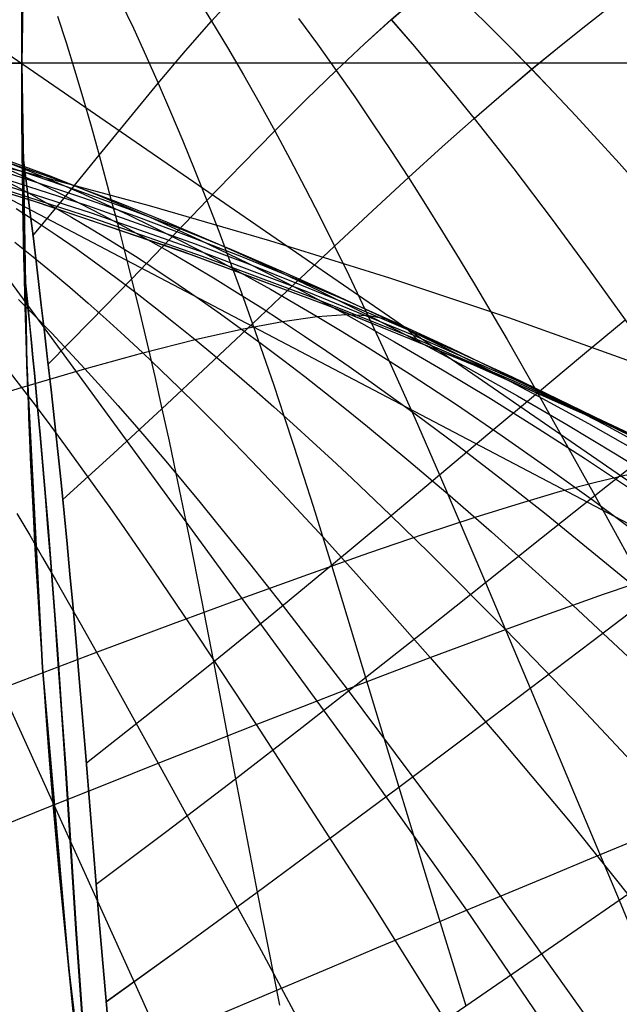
# Model space of a CAD drawing. Header units: millimetres. Extents: x -58 to 58, y -58 to 58.
# Tile 19 of 95: x -54.51 to -50.78, y -5.85 to 0.27. Entities that reach past the tile are written whole.
import ezdxf

# ---------------------------------------------------------------- set-up
doc = ezdxf.new("R2010")
doc.units = ezdxf.units.MM
doc.header["$MEASUREMENT"] = 0
doc.layers.add('Predefinito', color=5, linetype='Continuous')

msp = doc.modelspace()

# ---------------------------------------------------------------- linework, layer by layer
at = {"layer": 'Predefinito'}
for points in [[(-54.5, 0), (-54.4675, 1.8811), (-54.3701, 3.76), (-54.208, 5.6344)], [(-54.208, 5.6344), (-54.3701, 3.76), (-54.4675, 1.8811), (-54.5, 0)], [(-46.9533, -4.5197), (-47.2728, -4.2924), (-47.5999, -4.0687), (-47.9347, -3.8486), (-48.2773, -3.6323), (-48.6279, -3.4197), (-48.9866, -3.2109), (-49.3534, -3.0059), (-50.1123, -2.6073), (-50.9054, -2.2243), (-51.7337, -1.8572), (-52.5984, -1.5061), (-53.5002, -1.1713), (-54.4404, -0.853), (-55.4197, -0.5515), (-56.4392, -0.2671), (-57.5, 0)], [(-46.9272, -4.5387), (-47.2454, -4.3115), (-47.5711, -4.088), (-47.9046, -3.8681), (-48.2458, -3.6519), (-48.5949, -3.4394), (-48.952, -3.2306), (-49.3173, -3.0257), (-50.0728, -2.6272), (-50.8624, -2.2442), (-51.6871, -1.877), (-52.5479, -1.5257), (-53.4456, -1.1907), (-54.3814, -0.8721), (-55.3562, -0.5702), (-56.371, -0.2853), (-57.4267, -0.0176)], [(56.5, 0), (-56.5, 0)], [(-49.8897, -21.9377), (-50.6172, -20.2027), (-51.2844, -18.4435), (-51.8904, -16.6624), (-52.4346, -14.8614), (-52.9163, -13.0427), (-53.335, -11.2085), (-53.6901, -9.3609), (-53.9812, -7.5021), (-54.208, -5.6344), (-54.3701, -3.76), (-54.4675, -1.8811), (-54.5, 0)], [(-54.5, 0), (-54.4675, -1.8811), (-54.3701, -3.76), (-54.208, -5.6344), (-53.9812, -7.5021), (-53.6901, -9.3609), (-53.335, -11.2085), (-52.9163, -13.0427), (-52.4346, -14.8614), (-51.8904, -16.6624), (-51.2844, -18.4435), (-50.6172, -20.2027), (-49.8897, -21.9377)], [(54.5, 0), (-54.5, 0)]]:
    msp.add_lwpolyline(points, dxfattribs=at)
at = {"layer": 'Predefinito', "extrusion": (-3.64696e-06, 9.08447e-06, 1)}
msp.add_lwpolyline([(-57.1456, 0.5066), (-49.2276, -3.6494), (-48.6645, -3.965), (-48.1107, -4.2954), (-47.8375, -4.468), (-47.5674, -4.6453), (-47.0367, -5.0138), (-46.5192, -5.3993), (-46.0152, -5.8005), (-45.5221, -6.2189), (-45.0437, -6.6519), (-44.5806, -7.0994), (-44.1336, -7.5614), (-43.7017, -8.0393), (-43.2867, -8.531), (-42.8886, -9.0355), (-42.5074, -9.5522), (-42.1422, -10.0813), (-41.7937, -10.6209), (-41.4615, -11.1701), (-41.1452, -11.7281), (-40.8439, -12.2949), (-40.5574, -12.8689), (-40.2849, -13.4495), (-40.0258, -14.0358), (-39.779, -14.6275), (-39.5441, -15.2238), (-39.1067, -16.4283), (-38.7087, -17.6461), (-38.3503, -18.8761), (-38.0333, -20.1169), (-37.7586, -21.3679), (-37.6376, -21.9965), (-37.5277, -22.6272), (-37.429, -23.2599), (-37.3416, -23.8945), (-37.2658, -24.5298), (-37.2017, -25.1666), (-37.1494, -25.8045), (-37.109, -26.4434), (-37.0807, -27.082), (-37.0646, -27.7214), (-37.0609, -28.3614), (-37.0696, -29.0021), (-37.0909, -29.6414), (-37.1248, -30.2807), (-37.1712, -30.9193), (-37.2301, -31.5565), (-37.3017, -32.1919), (-37.3861, -32.8258), (-37.4836, -33.4585), (-37.5944, -34.0907), (-37.7181, -34.7195), (-37.8544, -35.3465), (-38.0028, -35.9698), (-38.1624, -36.5877), (-38.336, -37.2097), (-38.5213, -37.8243), (-38.7191, -38.4318), (-38.9303, -39.0322), (-39.1578, -39.6333), (-39.8911, -41.4123)], dxfattribs=at)
at = {"layer": 'Predefinito', "extrusion": (1.9546e-05, -1.89454e-05, 1)}
msp.add_lwpolyline([(-35.3565, -17.8847), (-35.8344, -16.6585), (-36.3551, -15.4451), (-36.6592, -14.7839), (-36.9767, -14.1275), (-37.3087, -13.4766), (-37.6563, -12.8318), (-38.0205, -12.194), (-38.4023, -11.564), (-38.8026, -10.9431), (-39.2224, -10.3324), (-39.6624, -9.7328), (-40.1231, -9.1457), (-40.6045, -8.5722), (-41.1071, -8.0134), (-41.3664, -7.74), (-41.6309, -7.4706), (-41.9006, -7.2055), (-42.1755, -6.9446), (-42.4554, -6.6882), (-42.7403, -6.4363), (-43.0301, -6.1889), (-43.3248, -5.9463), (-43.9284, -5.4756), (-44.5498, -5.0245), (-45.1876, -4.5932), (-45.8403, -4.1822), (-46.5067, -3.7915), (-47.1857, -3.4208), (-47.8763, -3.0694), (-48.5778, -2.7369), (-49.2891, -2.4226), (-50.0092, -2.126), (-50.7369, -1.8465), (-51.4713, -1.5836), (-52.2114, -1.3365), (-52.9564, -1.1046), (-53.7061, -0.8872), (-54.4599, -0.6836), (-55.9777, -0.315), (-57.5063, 0.0061)], dxfattribs=at)
at = {"layer": 'Predefinito', "extrusion": (0, 1, -7.39517e-07)}
msp.add_lwpolyline([(54.5, 32.0881), (54.5, 3)], dxfattribs=at)
at = {"layer": 'Predefinito', "extrusion": (0, 1, 1.94031e-06)}
msp.add_lwpolyline([(54.5, 359), (54.5, 347.9119)], dxfattribs=at)
at = {"layer": 'Predefinito', "extrusion": (0, 1, 0)}
msp.add_lwpolyline([(55.5, 360), (55.4659, 359.9994), (55.4318, 359.9977), (55.3977, 359.9948), (55.3638, 359.9907), (55.3301, 359.9855), (55.2965, 359.9791), (55.2632, 359.9716), (55.2302, 359.9629), (55.1975, 359.9531), (55.1651, 359.9423), (55.1331, 359.9303), (55.1016, 359.9172), (55.0705, 359.9031), (55.0399, 359.8879), (55.0099, 359.8717), (54.9804, 359.8544), (54.9515, 359.8362), (54.9233, 359.817), (54.8958, 359.7968), (54.8689, 359.7757), (54.8428, 359.7537), (54.8174, 359.7308), (54.7929, 359.7071), (54.7692, 359.6826), (54.7463, 359.6572), (54.7243, 359.6311), (54.7032, 359.6042), (54.683, 359.5767), (54.6638, 359.5485), (54.6456, 359.5196), (54.6283, 359.4901), (54.6121, 359.4601), (54.5969, 359.4295), (54.5828, 359.3984), (54.5697, 359.3669), (54.5577, 359.3349), (54.5469, 359.3025), (54.5371, 359.2698), (54.5284, 359.2368), (54.5209, 359.2035), (54.5145, 359.1699), (54.5093, 359.1362), (54.5052, 359.1023), (54.5023, 359.0682), (54.5006, 359.0341), (54.5, 359)], dxfattribs=at)
at = {"layer": 'Predefinito', "extrusion": (0.954333, -0.097191, 0.282492)}
msp.add_lwpolyline([(-7.2787, 350.8277), (-7.1533, 350.4797)], dxfattribs=at)
at = {"layer": 'Predefinito', "extrusion": (0.954334, -0.097189, -0.282489)}
msp.add_lwpolyline([(-7.2785, 13.6953), (-7.1531, 14.0429)], dxfattribs=at)
at = {"layer": 'Predefinito', "extrusion": (-0.118181, 0.946926, 0.298938)}
msp.add_lwpolyline([(54.3383, 332.9978), (54.1565, 332.5623)], dxfattribs=at)
at = {"layer": 'Predefinito', "extrusion": (-0.11818, 0.946927, -0.298937)}
msp.add_lwpolyline([(54.3382, 29.626), (54.1565, 30.0612)], dxfattribs=at)
at = {"layer": 'Predefinito', "extrusion": (-0.137965, 0.943179, 0.302291)}
msp.add_lwpolyline([(54.3085, 332.7786), (54.0895, 332.326)], dxfattribs=at)
at = {"layer": 'Predefinito', "extrusion": (-0.137965, 0.943179, -0.302291)}
msp.add_lwpolyline([(54.3085, 29.4434), (54.0895, 29.896)], dxfattribs=at)
at = {"layer": 'Predefinito', "extrusion": (-0.174372, 0.935828, 0.3063)}
msp.add_lwpolyline([(54.2491, 332.3951), (54.009, 332.0004)], dxfattribs=at)
at = {"layer": 'Predefinito', "extrusion": (-0.17437, 0.935829, -0.3063)}
msp.add_lwpolyline([(54.249, 29.3403), (54.009, 29.7349)], dxfattribs=at)
at = {"layer": 'Predefinito', "extrusion": (-0.190301, 0.932647, -0.306523)}
msp.add_lwpolyline([(54.223, 29.3415), (53.9915, 29.6892)], dxfattribs=at)
at = {"layer": 'Predefinito', "extrusion": (-0.1903, 0.932647, 0.306523)}
msp.add_lwpolyline([(54.2229, 332.3666), (53.9915, 332.0189)], dxfattribs=at)
at = {"layer": 'Predefinito'}
for points in [[(-54.4303, -1.0726, 349.108), (-54.2185, -0.8167, 348.3062), (-54.0186, -0.5723, 347.4901), (-53.8297, -0.3413, 346.6603), (-53.6509, -0.1247, 345.8178), (-53.4811, 0.0767, 344.9634), (-53.3194, 0.2626, 344.0979), (-53.1653, 0.4329, 343.222), (-53.0182, 0.5878, 342.3362), (-52.878, 0.7276, 341.4409), (-52.7447, 0.853, 340.537), (-52.501, 1.0638, 338.7088), (-52.2878, 1.2265, 336.858), (-52.1052, 1.3459, 334.9881), (-51.9541, 1.426, 333.1026), (-51.8358, 1.4696, 331.2046), (-51.7523, 1.4796, 329.3007), (-51.6549, 1.3455, 319.9939)], [(-54.4303, -1.0726, 30.8919), (-54.2184, -0.8167, 31.6937), (-54.0186, -0.5723, 32.5099), (-53.8297, -0.3413, 33.3397), (-53.6509, -0.1247, 34.1822), (-53.481, 0.0767, 35.0365), (-53.3194, 0.2626, 35.9021), (-53.1653, 0.4328, 36.778), (-53.0182, 0.5877, 37.6638), (-52.8779, 0.7276, 38.5591), (-52.7446, 0.853, 39.463), (-52.501, 1.0638, 41.2912), (-52.2877, 1.2265, 43.142), (-52.1051, 1.3459, 45.0118), (-51.954, 1.426, 46.8974), (-51.8357, 1.4696, 48.7954), (-51.7523, 1.4796, 50.6993), (-51.6548, 1.3455, 60.0057)], [(-56.4892, 1.368, 49.8067), (-49.1867, -3.6566, 48.9245), (-48.6788, -4.0394, 48.868), (-48.1799, -4.4379, 48.8155), (-47.692, -4.851, 48.7668), (-47.2154, -5.2776, 48.721), (-46.7502, -5.7169, 48.6772), (-46.2939, -6.1707, 48.6345), (-45.8498, -6.6363, 48.5934), (-45.4184, -7.1135, 48.5542), (-45.0002, -7.6024, 48.5173), (-44.5944, -8.1043, 48.4829), (-44.2023, -8.6173, 48.4509), (-43.824, -9.1406, 48.4214)], [(-54.3354, -1.8715, 349.6016), (-54.0701, -1.6022, 348.8044), (-53.8175, -1.3418, 347.991), (-53.5772, -1.092, 347.1621), (-53.3489, -0.8545, 346.3184), (-53.132, -0.6303, 345.4606), (-52.9259, -0.4202, 344.5896), (-52.7302, -0.2249, 343.706), (-52.5446, -0.0446, 342.8105), (-52.3687, 0.1207, 341.9035), (-52.2027, 0.2711, 340.9862), (-52.0472, 0.4071, 340.0602), (-51.9021, 0.5294, 339.127), (-51.7671, 0.6387, 338.187), (-51.6421, 0.7356, 337.2409), (-51.4219, 0.8939, 335.3327), (-51.2414, 1.0082, 333.4064), (-51.1016, 1.0816, 331.4659), (-51.0038, 1.1169, 329.5186), (-50.8884, 1.041, 319.9957)], [(-54.3354, -1.8716, 30.3983), (-54.0701, -1.6023, 31.1956), (-53.8174, -1.3418, 32.009), (-53.5772, -1.0921, 32.8379), (-53.3489, -0.8545, 33.6816), (-53.132, -0.6303, 34.5394), (-52.9259, -0.4203, 35.4104), (-52.7302, -0.225, 36.294), (-52.5445, -0.0446, 37.1895), (-52.3686, 0.1206, 38.0965), (-52.2027, 0.271, 39.0138), (-52.0472, 0.4071, 39.9397), (-51.9021, 0.5294, 40.873), (-51.7671, 0.6387, 41.813), (-51.6421, 0.7355, 42.759), (-51.4219, 0.8938, 44.6673), (-51.2414, 1.0082, 46.5936), (-51.1015, 1.0816, 48.5341), (-51.0037, 1.1169, 50.4814), (-50.8884, 1.041, 60.0048)], [(-56.2303, 0.9136, 39.6005), (-52.4274, -4.2898, 38.6534), (-51.733, -5.2676, 38.4951), (-51.0503, -6.2743, 38.3612), (-50.3841, -7.3069, 38.2438), (-49.7324, -8.3695, 38.1326), (-49.1007, -9.4546, 38.0309), (-48.4882, -10.5647, 37.9427), (-47.8975, -11.6945, 37.8674), (-47.3273, -12.8444, 37.803), (-46.7783, -14.0092, 37.7501), (-46.2485, -15.1878, 37.709), (-45.7367, -16.3766, 37.6798), (-44.7589, -18.7781, 37.6564), (-43.8345, -21.198, 37.6798), (-42.9648, -23.6305, 37.7501)], [(-54.2448, -2.7132, 349.9698), (-53.9298, -2.4277, 349.1808), (-53.628, -2.1491, 348.3739), (-53.3397, -1.8792, 347.5497), (-53.0648, -1.6197, 346.7088), (-52.8031, -1.3721, 345.8517), (-52.5544, -1.1375, 344.9794), (-52.3186, -0.9169, 344.0924), (-52.0953, -0.7109, 343.1915), (-51.8844, -0.52, 342.2771), (-51.6861, -0.3443, 341.3506), (-51.5009, -0.1837, 340.414), (-51.3285, -0.0376, 339.4689), (-51.1685, 0.0944, 338.516), (-51.0208, 0.2129, 337.556), (-50.8851, 0.3183, 336.5896), (-50.7614, 0.4112, 335.6175), (-50.5495, 0.5612, 333.6586), (-50.3856, 0.6659, 331.6838), (-50.2706, 0.7283, 329.7011), (-50.2005, 0.7561, 327.7285), (-50.126, 0.7156, 319.9972)], [(-54.2448, -2.7133, 30.0301), (-53.9298, -2.4277, 30.8192), (-53.628, -2.1491, 31.6261), (-53.3397, -1.8792, 32.4503), (-53.0647, -1.6197, 33.2912), (-52.8031, -1.3721, 34.1482), (-52.5544, -1.1375, 35.0206), (-52.3186, -0.917, 35.9076), (-52.0953, -0.711, 36.8085), (-51.8844, -0.52, 37.7229), (-51.6861, -0.3443, 38.6494), (-51.5008, -0.1837, 39.5859), (-51.3284, -0.0377, 40.5311), (-51.1685, 0.0944, 41.484), (-51.0207, 0.2128, 42.444), (-50.8851, 0.3183, 43.4104), (-50.7613, 0.4112, 44.3825), (-50.5495, 0.5612, 46.3414), (-50.3856, 0.6659, 48.3162), (-50.2706, 0.7283, 50.2989), (-50.2005, 0.756, 52.2715), (-50.1259, 0.7156, 60.0041)], [(-53.8853, 0.3832, 345.3765), (-53.806, 0.2176, 345.5294), (-53.728, 0.0484, 345.6766), (-53.6509, -0.1247, 345.8178), (-53.5746, -0.3014, 345.9528), (-53.4989, -0.482, 346.0814), (-53.4237, -0.6663, 346.2033), (-53.3489, -0.8545, 346.3184), (-53.2752, -1.045, 346.4262), (-53.2033, -1.2363, 346.527), (-53.1331, -1.4279, 346.621), (-53.0648, -1.6197, 346.7088), (-52.9981, -1.8111, 346.7906), (-52.933, -2.0021, 346.8669), (-52.8694, -2.1922, 346.938), (-52.8074, -2.3813, 347.0044), (-52.6877, -2.7549, 347.1246), (-52.5736, -3.1208, 347.2307), (-52.3615, -3.8202, 347.413), (-52.1555, -4.5014, 347.5716), (-51.9473, -5.1817, 347.7129), (-51.7371, -5.8608, 347.8407)], [(-53.8853, 0.3832, 34.6234), (-53.806, 0.2176, 34.4705), (-53.7279, 0.0483, 34.3234), (-53.6509, -0.1247, 34.1822), (-53.5745, -0.3015, 34.0472), (-53.4989, -0.482, 33.9186), (-53.4237, -0.6664, 33.7966), (-53.3489, -0.8545, 33.6816), (-53.2752, -1.045, 33.5738), (-53.2032, -1.2363, 33.473), (-53.1331, -1.428, 33.379), (-53.0647, -1.6197, 33.2912), (-52.9981, -1.8112, 33.2094), (-52.933, -2.0021, 33.1331), (-52.8694, -2.1923, 33.062), (-52.8074, -2.3813, 32.9956), (-52.6877, -2.755, 32.8754), (-52.5736, -3.1208, 32.7693), (-52.3615, -3.8203, 32.587), (-52.1555, -4.5014, 32.4284), (-51.9473, -5.1817, 32.2871), (-51.7371, -5.8608, 32.1593)], [(-53.4203, 0.4248, 343.9602), (-53.3194, 0.2626, 344.0979), (-53.2197, 0.097, 344.2299), (-53.1209, -0.0721, 344.356), (-53.0231, -0.2445, 344.476), (-52.9259, -0.4202, 344.5896), (-52.83, -0.5983, 344.6965), (-52.7362, -0.7775, 344.7969), (-52.6443, -0.9573, 344.8911), (-52.5544, -1.1375, 344.9794), (-52.4665, -1.3178, 345.0621), (-52.3804, -1.4979, 345.1397), (-52.2961, -1.6776, 345.2124), (-52.2136, -1.8565, 345.2806), (-52.0539, -2.2111, 345.4051), (-51.901, -2.5595, 345.5159), (-51.6149, -3.2294, 345.708), (-51.3382, -3.8857, 345.8767), (-51.0614, -4.5445, 346.0285), (-50.7851, -5.2055, 346.1671), (-50.232, -6.5386, 346.417), (-49.6709, -7.9008, 346.6357), (-49.1038, -9.2863, 346.82)], [(-53.4203, 0.4248, 36.0398), (-53.3194, 0.2626, 35.9021), (-53.2196, 0.0969, 35.77), (-53.1209, -0.0721, 35.644), (-53.0231, -0.2445, 35.524), (-52.9259, -0.4203, 35.4104), (-52.83, -0.5984, 35.3035), (-52.7362, -0.7775, 35.2031), (-52.6443, -0.9573, 35.1089), (-52.5544, -1.1375, 35.0206), (-52.4664, -1.3178, 34.9379), (-52.3803, -1.498, 34.8603), (-52.2961, -1.6776, 34.7876), (-52.2136, -1.8566, 34.7193), (-52.0539, -2.2112, 34.5949), (-51.901, -2.5595, 34.4841), (-51.6149, -3.2294, 34.292), (-51.3382, -3.8858, 34.1233), (-51.0614, -4.5446, 33.9715), (-50.7851, -5.2055, 33.8329), (-50.232, -6.5386, 33.583), (-49.6709, -7.9008, 33.3642), (-49.1038, -9.2863, 33.18)], [(-51.7559, 0.3899, 339.2195), (-51.6116, 0.2487, 339.3072), (-51.4691, 0.1062, 339.3902), (-51.3285, -0.0376, 339.4689), (-51.1897, -0.1824, 339.5434), (-51.0529, -0.328, 339.6139), (-50.7848, -0.6208, 339.7443), (-50.5244, -0.9143, 339.862), (-50.2716, -1.207, 339.969), (-49.7889, -1.784, 340.1589), (-49.3201, -2.3622, 340.3296), (-48.8563, -2.9518, 340.487), (-48.3985, -3.5529, 340.6333), (-47.9475, -4.1658, 340.7711), (-47.5034, -4.7912, 340.9016), (-47.0663, -5.4292, 341.0246)], [(-51.7559, 0.3899, 40.7805), (-51.6115, 0.2487, 40.6928), (-51.469, 0.1061, 40.6097), (-51.3284, -0.0377, 40.5311), (-51.1897, -0.1824, 40.4566), (-51.0529, -0.328, 40.3861), (-50.7848, -0.6208, 40.2557), (-50.5244, -0.9143, 40.138), (-50.2716, -1.2071, 40.031), (-49.7889, -1.784, 39.8411), (-49.3201, -2.3623, 39.6703), (-48.8563, -2.9519, 39.513), (-48.3985, -3.553, 39.3667), (-47.9475, -4.1659, 39.2289), (-47.5034, -4.7912, 39.0984), (-47.0662, -5.4292, 38.9753)], [(-54.4988, 0.3614, 347.2577), (-54.4994, 0.2493, 347.4758), (-54.4998, 0.1279, 347.6939), (-54.5, 0, 347.9119)], [(-54.5, 0, 32.0881), (-54.4998, 0.1284, 32.3061), (-54.4994, 0.249, 32.5241), (-54.4988, 0.361, 32.7422)], [(-54.2786, 0.2934, 346.7159), (-54.2247, 0.1284, 346.8825), (-54.172, -0.0405, 347.0435), (-54.1203, -0.2135, 347.1986), (-54.0693, -0.3908, 347.3475), (-54.0186, -0.5723, 347.4901), (-53.9681, -0.7582, 347.6259), (-53.943, -0.8528, 347.6913), (-53.9179, -0.9484, 347.7549), (-53.8928, -1.0451, 347.8167), (-53.8677, -1.1429, 347.8767), (-53.8426, -1.2418, 347.9348), (-53.8175, -1.3418, 347.991), (-53.7679, -1.5431, 348.0976), (-53.7199, -1.7451, 348.1967), (-53.6733, -1.9472, 348.2886), (-53.628, -2.1491, 348.3739), (-53.5841, -2.3504, 348.4529), (-53.5413, -2.551, 348.5261), (-53.4997, -2.7506, 348.594), (-53.4592, -2.9487, 348.6569), (-53.3813, -3.3398, 348.7697), (-53.3073, -3.7219, 348.8682), (-53.1706, -4.4499, 349.0358), (-53.0365, -5.1553, 349.1803), (-52.8978, -5.8567, 349.3073)], [(-54.2786, 0.2933, 33.2841), (-54.2247, 0.1284, 33.1174), (-54.172, -0.0405, 32.9564), (-54.1203, -0.2136, 32.8014), (-54.0693, -0.3908, 32.6524), (-54.0186, -0.5723, 32.5099), (-53.9681, -0.7582, 32.374), (-53.943, -0.8528, 32.3087), (-53.9179, -0.9484, 32.2451), (-53.8928, -1.0452, 32.1833), (-53.8677, -1.143, 32.1233), (-53.8426, -1.2418, 32.0652), (-53.8174, -1.3418, 32.009), (-53.7679, -1.5432, 31.9024), (-53.7199, -1.7451, 31.8033), (-53.6733, -1.9472, 31.7114), (-53.628, -2.1491, 31.6261), (-53.5841, -2.3505, 31.5471), (-53.5413, -2.5511, 31.4738), (-53.4997, -2.7506, 31.406), (-53.4591, -2.9488, 31.3431), (-53.3813, -3.3398, 31.2302), (-53.3073, -3.7219, 31.1318), (-53.1706, -4.4499, 30.9642), (-53.0365, -5.1554, 30.8197), (-52.8978, -5.8567, 30.6927)], [(-52.7792, 0.2777, 342.5846), (-52.6614, 0.1181, 342.7004), (-52.5446, -0.0446, 342.8105), (-52.4292, -0.2095, 342.9144), (-52.3158, -0.3758, 343.0124), (-52.2046, -0.543, 343.1046), (-52.0953, -0.7109, 343.1915), (-51.9881, -0.8793, 343.2732), (-51.8828, -1.0479, 343.3501), (-51.7795, -1.2164, 343.4226), (-51.6782, -1.3845, 343.4909), (-51.4812, -1.7189, 343.6163), (-51.2917, -2.0489, 343.7288), (-50.935, -2.6881, 343.9255), (-50.5899, -3.3189, 344.0996), (-50.2467, -3.9552, 344.2579), (-49.9061, -4.597, 344.4033), (-49.2325, -5.9, 344.6672), (-48.5637, -7.2384, 344.8994), (-47.9028, -8.6063, 345.0964), (-47.2539, -9.9954, 345.2594)], [(-52.7791, 0.2777, 37.4154), (-52.6614, 0.1181, 37.2996), (-52.5445, -0.0446, 37.1895), (-52.4292, -0.2096, 37.0856), (-52.3158, -0.3758, 36.9876), (-52.2045, -0.543, 36.8954), (-52.0953, -0.711, 36.8085), (-51.9881, -0.8793, 36.7268), (-51.8828, -1.0479, 36.6498), (-51.7795, -1.2164, 36.5774), (-51.6781, -1.3846, 36.5091), (-51.4812, -1.7189, 36.3837), (-51.2917, -2.0489, 36.2711), (-50.935, -2.6881, 36.0745), (-50.5898, -3.3189, 35.9004), (-50.2467, -3.9553, 35.7421), (-49.9061, -4.597, 35.5967), (-49.2325, -5.9, 35.3328), (-48.5637, -7.2384, 35.1006), (-47.9028, -8.6064, 34.9036), (-47.2539, -9.9954, 34.7406)], [(-52.2027, 0.2711, 340.9862), (-52.0706, 0.1192, 341.0852), (-51.9405, -0.0341, 341.1787), (-51.8123, -0.1887, 341.2671), (-51.6861, -0.3443, 341.3506), (-51.562, -0.5006, 341.4295), (-51.4398, -0.6575, 341.504), (-51.2012, -0.9718, 341.641), (-50.9705, -1.2855, 341.764), (-50.7476, -1.5967, 341.8751), (-50.3248, -2.2046, 342.0707), (-49.9152, -2.809, 342.2455), (-49.5091, -3.4221, 342.4054), (-49.1076, -4.0437, 342.5534), (-48.3191, -5.3149, 342.8234), (-47.5476, -6.6284, 343.0622), (-46.797, -7.9784, 343.2657)], [(-52.2027, 0.271, 39.0138), (-52.0706, 0.1192, 38.9148), (-51.9404, -0.0342, 38.8213), (-51.8123, -0.1888, 38.7329), (-51.6861, -0.3443, 38.6494), (-51.5619, -0.5007, 38.5705), (-51.4397, -0.6575, 38.496), (-51.2012, -0.9719, 38.359), (-50.9705, -1.2856, 38.236), (-50.7476, -1.5967, 38.1249), (-50.3248, -2.2046, 37.9293), (-49.9151, -2.8091, 37.7545), (-49.5091, -3.4221, 37.5946), (-49.1076, -4.0438, 37.4466), (-48.3191, -5.3149, 37.1766), (-47.5476, -6.6284, 36.9378), (-46.797, -7.9784, 36.7343)], [(-57.5, 0, 328.75), (-57.1751, -0.0263, 328.9255), (-56.8517, -0.0623, 329.1001), (-56.5297, -0.108, 329.2731), (-56.2093, -0.1635, 329.4439), (-55.8904, -0.2287, 329.6118), (-55.5731, -0.3038, 329.7761), (-55.2572, -0.3887, 329.9362), (-54.943, -0.4836, 330.0914), (-54.6303, -0.5884, 330.241), (-54.3192, -0.7027, 330.3844), (-54.0095, -0.8261, 330.521), (-53.7014, -0.9581, 330.6499), (-53.3947, -1.0983, 330.7707), (-53.0895, -1.2462, 330.8825), (-52.7856, -1.4014, 330.9848), (-52.6342, -1.4815, 331.0322), (-52.4832, -1.5633, 331.077), (-52.182, -1.7317, 331.1585), (-51.8824, -1.906, 331.2303), (-51.5843, -2.0859, 331.2936), (-51.2879, -2.271, 331.3494), (-50.9933, -2.4609, 331.3989), (-50.7006, -2.6552, 331.4432)], [(-57.5, 0, 327.5), (-57.1669, -0.0365, 327.6515), (-56.8352, -0.081, 327.8022), (-56.5048, -0.1337, 327.9516), (-56.1758, -0.1946, 328.0991), (-55.8482, -0.264, 328.244), (-55.5221, -0.3418, 328.3859), (-55.1974, -0.4281, 328.5241), (-54.8742, -0.5232, 328.6581), (-54.5525, -0.6269, 328.7873), (-54.2323, -0.7391, 328.9112), (-53.9136, -0.8594, 329.0291), (-53.5963, -0.9874, 329.1405), (-53.2805, -1.1227, 329.2448), (-52.9661, -1.265, 329.3415), (-52.6531, -1.414, 329.4301), (-52.3415, -1.5692, 329.5098), (-52.0314, -1.7304, 329.5805), (-51.7227, -1.8972, 329.6428), (-51.4156, -2.0693, 329.6978), (-51.1103, -2.2464, 329.7463), (-50.8069, -2.4282, 329.7895), (-50.5055, -2.6145, 329.8282)], [(-57.5, 0, 326.25), (-57.1611, -0.0475, 326.377), (-56.8234, -0.1014, 326.5033), (-56.4868, -0.162, 326.6285), (-56.1516, -0.2294, 326.752), (-55.8175, -0.3038, 326.8735), (-55.4848, -0.3853, 326.9924), (-55.1535, -0.474, 327.1082), (-54.8235, -0.5702, 327.2205), (-54.495, -0.6739, 327.3288), (-54.1678, -0.7849, 327.4326), (-53.8421, -0.903, 327.5314), (-53.5178, -1.0279, 327.6248), (-53.1948, -1.1593, 327.7123), (-52.8733, -1.2969, 327.7934), (-52.5531, -1.4406, 327.8676), (-52.2344, -1.59, 327.9346), (-51.9171, -1.7448, 327.994), (-51.6012, -1.905, 328.0464), (-51.287, -2.0701, 328.0926), (-50.9747, -2.2401, 328.1335), (-50.3558, -2.5937, 328.2025)], [(-57.5, 0, 325), (-56.8153, -0.122, 325.2034), (-56.1348, -0.265, 325.4033), (-55.4588, -0.4305, 325.5963), (-55.1226, -0.5222, 325.6894), (-54.7877, -0.6202, 325.7795), (-54.4541, -0.7246, 325.8665), (-54.1218, -0.8352, 325.9498), (-53.7908, -0.9519, 326.0292), (-53.4612, -1.0745, 326.1042), (-53.1329, -1.2028, 326.1745), (-52.806, -1.3368, 326.2396), (-52.4804, -1.476, 326.2993), (-52.1562, -1.6205, 326.3531), (-51.8334, -1.77, 326.4008), (-51.5121, -1.9244, 326.4429), (-51.1924, -2.0836, 326.4801), (-50.8746, -2.2475, 326.5131), (-50.2449, -2.5886, 326.5687)], [(-57.5, 0, 323.75), (-56.8101, -0.1411, 323.903), (-56.1237, -0.2984, 324.0532), (-55.4414, -0.4737, 324.1983), (-54.7635, -0.6688, 324.3361), (-54.0903, -0.8851, 324.4641), (-53.4221, -1.1222, 324.5801), (-53.0899, -1.2482, 324.6329), (-52.759, -1.3793, 324.6818), (-52.4295, -1.5151, 324.7266), (-52.1013, -1.6556, 324.767), (-51.7745, -1.8008, 324.8029), (-51.4493, -1.9506, 324.8346), (-50.8039, -2.2637, 324.8873), (-50.1664, -2.5946, 324.9291), (-49.5378, -2.9428, 324.964), (-48.9194, -3.3082, 324.9953), (-48.312, -3.6913, 325.0242), (-47.7166, -4.0929, 325.0512), (-47.1338, -4.5137, 325.0769)], [(-57.5, 0, 322.5), (-56.8067, -0.1569, 322.6021), (-56.1165, -0.3267, 322.7023), (-55.4299, -0.5111, 322.7992), (-54.7474, -0.7116, 322.8911), (-54.0692, -0.9298, 322.9764), (-53.3958, -1.1657, 323.0537), (-52.7274, -1.4192, 323.1215), (-52.0643, -1.6902, 323.1783), (-51.4069, -1.9784, 323.2233), (-50.7563, -2.284, 323.2584), (-50.1136, -2.6071, 323.2862), (-49.48, -2.9478, 323.3094), (-48.8566, -3.3062, 323.3303), (-48.2444, -3.683, 323.3495), (-47.6442, -4.0789, 323.3675), (-47.0569, -4.4944, 323.3846)], [(-57.5, 0, 321.25), (-56.1114, -0.3472, 321.3511), (-55.4219, -0.5388, 321.3995), (-54.7361, -0.7441, 321.4454), (-54.0546, -0.9644, 321.488), (-53.3777, -1.2001, 321.5266), (-52.7059, -1.4515, 321.5604), (-52.0395, -1.719, 321.5887), (-51.379, -2.0029, 321.6111), (-50.7255, -2.3037, 321.6285), (-50.08, -2.6219, 321.6423), (-49.4438, -2.9577, 321.6539), (-48.8178, -3.3117, 321.6642), (-48.2031, -3.6845, 321.6738), (-47.6006, -4.0767, 321.6827), (-47.0111, -4.489, 321.6912)], [(-54.5, 0, 347.9119), (-54.4997, -0.184, 348.1966), (-54.4994, -0.2495, 348.2914), (-54.4986, -0.3873, 348.4812), (-54.498, -0.4602, 348.5761), (-54.4973, -0.5367, 348.671)], [(-54.4973, -0.5367, 31.329), (-54.4977, -0.4974, 31.3765), (-54.4986, -0.3878, 31.5187), (-54.4994, -0.2495, 31.7085), (-54.4998, -0.1211, 31.8983), (-54.5, 0, 32.0881)], [(-54.1777, -5.9176, 29.0087), (-54.2655, -5.0497, 29.1085), (-54.2987, -4.6789, 29.1585), (-54.3254, -4.3585, 29.2087), (-54.3464, -4.0873, 29.2589), (-54.3637, -3.8512, 29.3093), (-54.3782, -3.6414, 29.3596), (-54.3905, -3.4531, 29.41), (-54.401, -3.2828, 29.4604), (-54.4102, -3.1269, 29.5109), (-54.4182, -2.9829, 29.5613), (-54.4254, -2.8497, 29.6117), (-54.4317, -2.7256, 29.6622), (-54.4374, -2.6094, 29.7127), (-54.4426, -2.4995, 29.7632), (-54.4473, -2.3954, 29.8137), (-54.4516, -2.2967, 29.8642), (-54.4554, -2.2029, 29.9148), (-54.459, -2.1135, 29.9653), (-54.4622, -2.0281, 30.0158), (-54.4679, -1.8674, 30.1169), (-54.4729, -1.7179, 30.218), (-54.4771, -1.5786, 30.3191), (-54.4807, -1.4482, 30.4202), (-54.4838, -1.3255, 30.5212), (-54.4865, -1.2094, 30.6222), (-54.4889, -1.0989, 30.7232), (-54.4909, -0.994, 30.8242), (-54.4926, -0.8943, 30.9251), (-54.4941, -0.7997, 31.0261), (-54.4953, -0.7096, 31.1271), (-54.4973, -0.5367, 31.329)], [(-54.4973, -0.5367, 348.671), (-54.4954, -0.7083, 348.8732), (-54.4941, -0.7995, 348.9743), (-54.4926, -0.8952, 349.0754), (-54.4909, -0.9953, 349.1765), (-54.4888, -1.1002, 349.2777), (-54.4865, -1.2104, 349.3788), (-54.4838, -1.3267, 349.4798), (-54.4807, -1.4492, 349.5807), (-54.4771, -1.5792, 349.6816), (-54.4729, -1.718, 349.7824), (-54.468, -1.8668, 349.8833), (-54.4652, -1.9454, 349.9337), (-54.4623, -2.0271, 349.9841), (-54.459, -2.1123, 350.0346), (-54.4555, -2.2016, 350.085), (-54.4516, -2.2953, 350.1354), (-54.4474, -2.3939, 350.1858), (-54.4427, -2.4979, 350.2362), (-54.4375, -2.6076, 350.2866), (-54.4318, -2.7241, 350.3371), (-54.4255, -2.8484, 350.3876), (-54.4183, -2.9819, 350.4381), (-54.4102, -3.1257, 350.4886), (-54.4011, -3.2811, 350.539), (-54.3906, -3.4511, 350.5895), (-54.3783, -3.6391, 350.6399), (-54.3638, -3.8488, 350.6903), (-54.3466, -4.0864, 350.7407), (-54.3254, -4.3601, 350.791), (-54.299, -4.6765, 350.8412), (-54.2661, -5.0426, 350.8913), (-54.1778, -5.9173, 350.991)], [(-54.4973, -0.5367, 348.671), (-54.4806, -0.6667, 348.7857), (-54.4638, -0.7994, 348.8969), (-54.447, -0.9349, 349.0045), (-54.4301, -1.0732, 349.1083), (-54.413, -1.2142, 349.2083), (-54.3958, -1.358, 349.3043), (-54.3785, -1.5045, 349.3961), (-54.3609, -1.6537, 349.4838), (-54.3499, -1.7471, 349.5357), (-54.3389, -1.8414, 349.5859), (-54.3171, -2.0317, 349.6813), (-54.2957, -2.2235, 349.7702), (-54.2752, -2.4152, 349.8527), (-54.2555, -2.6065, 349.9293), (-54.2365, -2.7974, 350.0003), (-54.2181, -2.9878, 350.0661), (-54.2003, -3.1773, 350.127), (-54.1829, -3.3659, 350.1835), (-54.1661, -3.5532, 350.2358), (-54.1338, -3.9231, 350.3295), (-54.1032, -4.2853, 350.4111), (-54.0201, -5.3118, 350.6108), (-53.9619, -5.9737, 350.7217)], [(-53.9619, -5.9736, 29.2783), (-54.0201, -5.3117, 29.3892), (-54.1032, -4.2853, 29.589), (-54.1338, -3.9231, 29.6705), (-54.1661, -3.5531, 29.7642), (-54.183, -3.3658, 29.8166), (-54.2003, -3.1773, 29.873), (-54.2181, -2.9878, 29.934), (-54.2365, -2.7974, 29.9997), (-54.2555, -2.6065, 30.0707), (-54.2752, -2.4152, 30.1473), (-54.2957, -2.2234, 30.2299), (-54.3171, -2.0317, 30.3187), (-54.3389, -1.8413, 30.4141), (-54.3499, -1.7471, 30.4643), (-54.3609, -1.6537, 30.5162), (-54.3785, -1.5044, 30.6039), (-54.3958, -1.3579, 30.6958), (-54.413, -1.2142, 30.7918), (-54.4301, -1.0731, 30.8917), (-54.447, -0.9349, 30.9955), (-54.4638, -0.7994, 31.1031), (-54.4806, -0.6667, 31.2143), (-54.4973, -0.5367, 31.329)], [(-54.5805, -0.6186, 331.7707), (-54.4308, -0.6786, 331.851), (-54.2815, -0.7412, 331.9292), (-54.1326, -0.8062, 332.0055), (-53.984, -0.8735, 332.0795), (-53.8358, -0.9432, 332.1513), (-53.6879, -1.0151, 332.2208), (-53.5404, -1.0892, 332.2879), (-53.3933, -1.1654, 332.3524), (-53.2464, -1.2436, 332.4143), (-53.1, -1.3238, 332.4735), (-52.9538, -1.4058, 332.5298), (-52.808, -1.4898, 332.5833), (-52.6625, -1.5754, 332.6338), (-52.5173, -1.6628, 332.6812), (-52.3724, -1.7518, 332.7256), (-52.0837, -1.9345, 332.8064), (-51.7965, -2.123, 332.8774), (-51.5109, -2.3169, 332.9399), (-51.2269, -2.5156, 332.9953), (-50.9448, -2.7187, 333.0447), (-50.3863, -3.1362, 333.1312)], [(-54.5671, -0.6669, 333.3088), (-54.4245, -0.7319, 333.3958), (-54.2824, -0.7996, 333.4805), (-54.1406, -0.8698, 333.5628), (-53.9991, -0.9426, 333.6426), (-53.858, -1.0178, 333.7197), (-53.7173, -1.0954, 333.7941), (-53.5768, -1.1752, 333.8657), (-53.4367, -1.2572, 333.9343), (-53.2969, -1.3413, 333.9999), (-53.1573, -1.4275, 334.0623), (-53.0181, -1.5156, 334.1215), (-52.8792, -1.6055, 334.1773), (-52.7405, -1.6973, 334.2297), (-52.6022, -1.7908, 334.2788), (-52.4642, -1.8859, 334.3247), (-52.3264, -1.9827, 334.3678), (-52.052, -2.1806, 334.4458), (-51.779, -2.3839, 334.5144), (-51.5075, -2.5922, 334.5749), (-51.2377, -2.8049, 334.6288), (-50.7033, -3.2409, 334.7227)], [(-54.5929, -0.7353, 334.8513), (-54.4586, -0.8061, 334.944), (-54.3247, -0.8798, 335.034), (-54.1911, -0.9562, 335.1212), (-54.0578, -1.0351, 335.2056), (-53.9248, -1.1166, 335.2869), (-53.7921, -1.2005, 335.365), (-53.6597, -1.2868, 335.4399), (-53.5275, -1.3753, 335.5115), (-53.3957, -1.4659, 335.5795), (-53.264, -1.5586, 335.6439), (-53.1327, -1.6533, 335.7046), (-53.0016, -1.7499, 335.7615), (-52.8707, -1.8483, 335.8148), (-52.7401, -1.9484, 335.8646), (-52.6098, -2.0501, 335.9112), (-52.4797, -2.1534, 335.9547), (-52.35, -2.2582, 335.9955), (-52.0915, -2.4718, 336.0692), (-51.8343, -2.6904, 336.134), (-51.5786, -2.9133, 336.1916), (-51.0717, -3.3693, 336.2915), (-50.5717, -3.8357, 336.3799)], [(-54.5358, -0.9032, 336.491), (-54.4111, -0.9836, 336.5851), (-54.2866, -1.0668, 336.676), (-54.1624, -1.1527, 336.7637), (-54.0385, -1.2411, 336.8479), (-53.9148, -1.332, 336.9285), (-53.7914, -1.4253, 337.0055), (-53.6682, -1.5209, 337.0786), (-53.5451, -1.6187, 337.1477), (-53.4223, -1.7185, 337.2128), (-53.2997, -1.8203, 337.2737), (-53.1773, -1.9239, 337.3306), (-53.0551, -2.0294, 337.3838), (-52.9331, -2.1365, 337.4334), (-52.8113, -2.2453, 337.4796), (-52.6898, -2.3556, 337.5228), (-52.5686, -2.4672, 337.5631), (-52.4476, -2.5802, 337.6007), (-52.2065, -2.8099, 337.669), (-51.9665, -3.0437, 337.7293), (-51.4906, -3.5211, 337.8332), (-51.0204, -4.0077, 337.9248), (-50.5565, -4.5033, 338.0083)], [(-54.5441, -1.1125, 338.1287), (-54.4298, -1.2033, 338.2221), (-54.3156, -1.2967, 338.3117), (-54.2017, -1.3928, 338.3974), (-54.0879, -1.4913, 338.4791), (-53.9743, -1.5922, 338.5567), (-53.8608, -1.6954, 338.63), (-53.7475, -1.8008, 338.6988), (-53.6344, -1.9082, 338.7631), (-53.5213, -2.0176, 338.8231), (-53.4084, -2.1288, 338.879), (-53.2957, -2.2417, 338.931), (-53.1831, -2.3563, 338.9794), (-53.0708, -2.4724, 339.0245), (-52.9586, -2.59, 339.0664), (-52.8466, -2.7089, 339.1055), (-52.6233, -2.9502, 339.176), (-52.4008, -3.1957, 339.2379), (-51.9591, -3.6959, 339.3437), (-51.522, -4.204, 339.4365), (-51.0898, -4.7198, 339.5206), (-50.2423, -5.7793, 339.6721)], [(-54.4851, -1.2731, 349.434), (-54.474, -1.3862, 349.5102), (-54.4627, -1.5011, 349.5839), (-54.4513, -1.6178, 349.655), (-54.4398, -1.7361, 349.7235), (-54.4306, -1.83, 349.7752), (-54.4215, -1.9247, 349.8251), (-54.4032, -2.1161, 349.9199), (-54.3853, -2.3089, 350.0082), (-54.3682, -2.5017, 350.0901), (-54.3519, -2.694, 350.166), (-54.3362, -2.8859, 350.2363), (-54.321, -3.0773, 350.3013), (-54.3063, -3.2679, 350.3615), (-54.2921, -3.4575, 350.4172), (-54.2783, -3.6458, 350.4687), (-54.2518, -4.0178, 350.5609), (-54.2269, -4.382, 350.6409), (-54.1592, -5.4142, 350.8362), (-54.1109, -6.0794, 350.9443), (-53.9938, -7.4101, 351.127)], [(-54.4844, -1.3018, 30.5412), (-54.474, -1.4086, 30.4699), (-54.4635, -1.517, 30.4009), (-54.4528, -1.6269, 30.3342), (-54.442, -1.7384, 30.2699), (-54.4329, -1.8323, 30.2182), (-54.4238, -1.9271, 30.1683), (-54.4056, -2.1184, 30.0735), (-54.3878, -2.3112, 29.9852), (-54.3708, -2.5041, 29.9033), (-54.3546, -2.6964, 29.8275), (-54.3389, -2.8884, 29.7572), (-54.3239, -3.0798, 29.6922), (-54.3093, -3.2704, 29.632), (-54.2951, -3.46, 29.5763), (-54.2814, -3.6484, 29.5248), (-54.2551, -4.0204, 29.4327), (-54.2303, -4.3847, 29.3528), (-54.1631, -5.417, 29.1576), (-54.115, -6.0824, 29.0495), (-54.0114, -7.2795, 28.8839)], [(-54.5196, -1.4686, 339.844), (-54.4165, -1.5729, 339.9298), (-54.3135, -1.6796, 340.0111), (-54.2105, -1.7886, 340.0878), (-54.1077, -1.9, 340.1597), (-54.0049, -2.0134, 340.2267), (-53.9021, -2.1288, 340.2891), (-53.7995, -2.2462, 340.347), (-53.6969, -2.3653, 340.4008), (-53.5945, -2.4861, 340.4507), (-53.4921, -2.6085, 340.497), (-53.3899, -2.7323, 340.5399), (-53.2877, -2.8574, 340.5798), (-53.0839, -3.1113, 340.6512), (-52.8807, -3.3691, 340.7135), (-52.4764, -3.8933, 340.8189), (-51.678, -4.9616, 340.9931), (-50.8957, -6.06, 341.1412)], [(-57.3194, -2.9261, 349.7318), (-55.3831, -2.2913, 344.3708), (-54.9282, -2.1466, 342.9964), (-54.502, -2.0156, 341.5926), (-54.1077, -1.9, 340.1597), (-53.7475, -1.8008, 338.6988), (-53.4223, -1.7185, 337.2128), (-53.1327, -1.6533, 335.7046), (-52.8792, -1.6055, 334.1773), (-52.6625, -1.5754, 332.6338), (-52.4832, -1.5633, 331.077), (-52.3415, -1.5692, 329.5098), (-52.2344, -1.59, 327.9346), (-52.1013, -1.6556, 324.767), (-52.0213, -1.7369, 320)], [(-54.098, -4.3498, 350.425), (-53.6959, -4.0334, 349.6568), (-53.3073, -3.7219, 348.8682), (-52.9331, -3.4171, 348.0593), (-52.5736, -3.1208, 347.2307), (-52.2295, -2.8344, 346.3827), (-51.901, -2.5595, 345.5159), (-51.5883, -2.2973, 344.6311), (-51.2917, -2.0489, 343.7288), (-51.0113, -1.8151, 342.8097), (-50.7476, -1.5967, 341.8751)], [(-54.098, -4.3498, 29.575), (-53.6959, -4.0334, 30.3432), (-53.3073, -3.7219, 31.1318), (-52.9331, -3.4171, 31.9407), (-52.5736, -3.1208, 32.7693), (-52.2295, -2.8344, 33.6173), (-51.901, -2.5595, 34.4841), (-51.5883, -2.2973, 35.3689), (-51.2917, -2.0489, 36.2711), (-51.0113, -1.8151, 37.1903), (-50.7476, -1.5967, 38.1249)], [(-54.5935, -1.8979, 341.5184), (-54.502, -2.0156, 341.5926), (-54.4105, -2.1355, 341.6616), (-54.319, -2.2574, 341.7256), (-54.2275, -2.3812, 341.7848), (-54.136, -2.5069, 341.8396), (-54.0445, -2.6343, 341.8903), (-53.953, -2.7633, 341.9371), (-53.8615, -2.8937, 341.9803), (-53.7701, -3.0255, 342.0202), (-53.6788, -3.1584, 342.0571), (-53.5875, -3.2925, 342.0913), (-53.4051, -3.5634, 342.1525), (-53.0414, -4.113, 342.2548), (-52.3199, -5.2281, 342.4212), (-51.6083, -6.3678, 342.5615)], [(-54.0369, -5.1059, 350.5736), (-53.5971, -4.7754, 349.8155), (-53.1706, -4.4499, 349.0358), (-52.7585, -4.131, 348.2349), (-52.3615, -3.8202, 347.413), (-51.9801, -3.5193, 346.5705), (-51.6149, -3.2294, 345.708), (-51.2664, -2.952, 344.8261), (-50.935, -2.6881, 343.9255), (-50.6209, -2.4387, 343.0065)], [(-54.0369, -5.1059, 29.4264), (-53.5971, -4.7755, 30.1845), (-53.1706, -4.4499, 30.9642), (-52.7585, -4.131, 31.7651), (-52.3615, -3.8203, 32.587), (-51.9801, -3.5193, 33.4295), (-51.6149, -3.2294, 34.292), (-51.2664, -2.952, 35.1739), (-50.935, -2.6881, 36.0745), (-50.6209, -2.4387, 36.9935)], [(-57.172, -4.8774, 30.2292), (-56.6049, -4.6548, 31.2151), (-56.051, -4.4383, 32.2266), (-55.5124, -4.2289, 33.2635), (-54.9914, -4.0276, 34.3258), (-54.4903, -3.8357, 35.4134), (-54.0114, -3.6541, 36.5261), (-53.5569, -3.484, 37.6638), (-53.1291, -3.3264, 38.8264), (-52.7202, -3.1788, 40.0439), (-52.3422, -3.0457, 41.2852), (-51.9955, -2.9273, 42.5482), (-51.6806, -2.8237, 43.8306), (-51.398, -2.7353, 45.1303), (-51.1481, -2.662, 46.4449), (-50.9313, -2.6043, 47.7723), (-50.7481, -2.5621, 49.1103), (-50.5983, -2.5353, 50.4566), (-50.4788, -2.5217, 51.81), (-50.3858, -2.5186, 53.1689), (-50.3157, -2.5234, 54.5321), (-50.1875, -2.5696, 59.9993)], [(-53.8288, -7.2734, 350.9067), (-53.2852, -6.9108, 350.1759), (-52.7546, -6.5536, 349.4212), (-52.2382, -6.2031, 348.6427), (-51.7371, -5.8608, 347.8407), (-51.2524, -5.5279, 347.0153), (-50.7851, -5.2055, 346.1671), (-50.336, -4.8948, 345.2962), (-49.9061, -4.597, 344.4033), (-49.4962, -4.3129, 343.4885), (-49.1076, -4.0437, 342.5534), (-48.7416, -3.7903, 341.6009), (-48.3985, -3.5529, 340.6333), (-48.0778, -3.3314, 339.6519), (-47.7792, -3.1257, 338.6579), (-47.5027, -2.9354, 337.6524), (-47.248, -2.7606, 336.6367), (-47.0148, -2.601, 335.6118)], [(-53.8288, -7.2735, 29.0933), (-53.2852, -6.9108, 29.8241), (-52.7546, -6.5536, 30.5788), (-52.2382, -6.2032, 31.3573), (-51.7371, -5.8608, 32.1593), (-51.2524, -5.5279, 32.9847), (-50.7851, -5.2055, 33.8329), (-50.336, -4.8948, 34.7038), (-49.9061, -4.597, 35.5967), (-49.4962, -4.313, 36.5115), (-49.1076, -4.0438, 37.4466), (-48.7416, -3.7904, 38.3991), (-48.3985, -3.553, 39.3667), (-48.0778, -3.3314, 40.3481), (-47.7792, -3.1257, 41.3421), (-47.5027, -2.9355, 42.3476), (-47.2479, -2.7606, 43.3633), (-47.0148, -2.601, 44.3882)], [(-54.5305, -2.7997, 343.2968), (-54.4508, -2.9356, 343.3434), (-54.3709, -3.073, 343.3861), (-54.291, -3.2117, 343.4253), (-54.2111, -3.3516, 343.4614), (-54.1311, -3.4926, 343.4945), (-53.9711, -3.7772, 343.5533), (-53.651, -4.3535, 343.6496), (-53.0119, -5.5177, 343.8031), (-52.376, -6.7009, 343.9306)], [(-57.0625, -5.7248, 350.2251), (-54.3006, -4.6126, 345.0032), (-53.9702, -4.4805, 344.3311), (-53.651, -4.3535, 343.6496), (-53.3406, -4.2307, 342.9564), (-53.0414, -4.113, 342.2548), (-52.7527, -4.0003, 341.541), (-52.4764, -3.8933, 340.8189), (-52.2114, -3.7916, 340.0851), (-51.9591, -3.6959, 339.3437), (-51.7184, -3.6055, 338.5917), (-51.4906, -3.5211, 337.8332), (-51.2747, -3.4422, 337.0652), (-51.0717, -3.3693, 336.2915), (-50.881, -3.3021, 335.5096), (-50.7033, -3.2409, 334.7227)], [(-53.9746, -5.8359, 350.7001), (-53.4989, -5.4931, 349.9514), (-53.0365, -5.1553, 349.1803), (-52.5884, -4.8243, 348.3869), (-52.1555, -4.5014, 347.5716), (-51.7386, -4.1881, 346.7347), (-51.3382, -3.8857, 345.8767), (-50.9551, -3.5957, 344.9981), (-50.5899, -3.3189, 344.0996)], [(-53.9746, -5.836, 29.2999), (-53.4989, -5.4931, 30.0486), (-53.0365, -5.1554, 30.8197), (-52.5884, -4.8243, 31.6131), (-52.1555, -4.5014, 32.4284), (-51.7385, -4.1881, 33.2653), (-51.3382, -3.8858, 34.1233), (-50.9551, -3.5957, 35.0019), (-50.5898, -3.3189, 35.9004)], [(-54.5745, -4.0085, 344.9156), (-54.3006, -4.6126, 345.0032), (-53.7489, -5.828, 345.1384), (-52.0774, -9.5739, 345.449)], [(-57.1863, -7.5918, 29.7697), (-56.2681, -7.1973, 30.9382), (-55.5458, -6.8874, 31.9176), (-54.8432, -6.5866, 32.9306), (-54.1634, -6.2963, 33.9772), (-53.5094, -6.0178, 35.057), (-53.1931, -5.8835, 35.6094), (-52.8844, -5.7526, 36.1701), (-52.5836, -5.6254, 36.739), (-52.2912, -5.5021, 37.3161), (-52.0075, -5.3828, 37.9015), (-51.733, -5.2676, 38.4951), (-51.4679, -5.1569, 39.0968), (-51.2123, -5.0505, 39.7063), (-50.9664, -4.9486, 40.3234), (-50.7302, -4.8511, 40.9475)]]:
    msp.add_polyline3d(points, dxfattribs=at)

doc.saveas('drawing.dxf')
